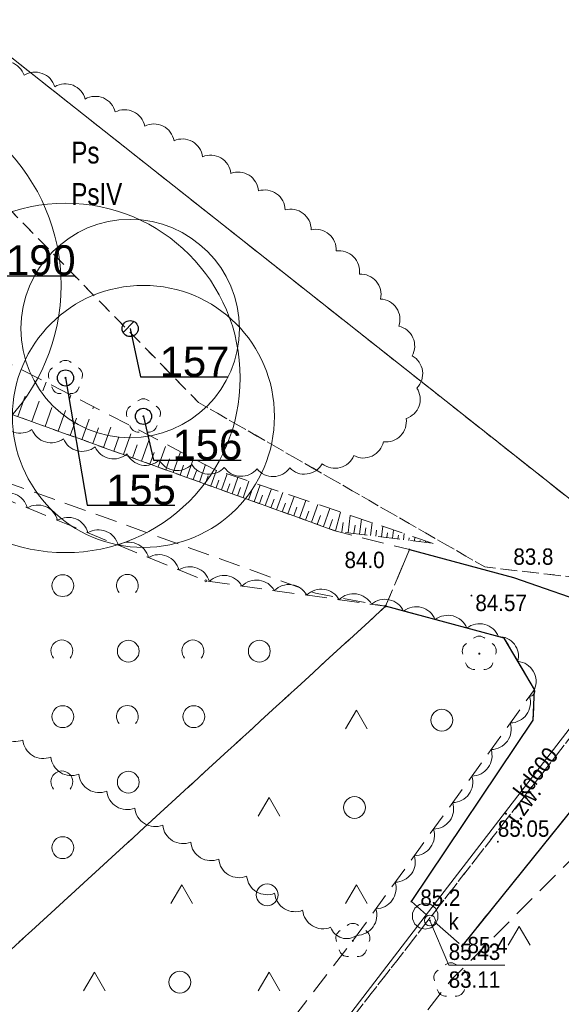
# Model space of a CAD drawing. Header units: metres. Extents: x 6540907 to 6541833, y 5893434 to 5894895.
# Tile 191 of 256: x 6541498 to 6541523, y 5894145 to 5894190. Entities that reach past the tile are written whole.
import ezdxf
from ezdxf import colors
from ezdxf.entities.mleader import LeaderData, LeaderLine
from ezdxf.enums import TextEntityAlignment as Align
from ezdxf.math import Vec2, Vec3

# ---------------------------------------------------------------- set-up
doc = ezdxf.new("R2010")
doc.units = ezdxf.units.M
doc.header["$MEASUREMENT"] = 0
for name, pattern in [('1.0_0.5', [1.5, 1, -0.5]), ('1.5_0.5', [2, 1.5, -0.5]), ('219-500', [0, 0]), ('egug-500', [1, 0.5, -0.5])]:
    doc.linetypes.add(name, pattern=pattern)
doc.layers.get('0').update_dxf_attribs({"color": 2, "linetype": 'CONTINUOUS', "lineweight": 5})
for name, color, linetype, lineweight in [('140-Punkty robocze', 251, 'CONTINUOUS', 9), ('209-oznaczenie konturu klasyfikacyjnego', 251, 'CONTINUOUS', 9), ('210-oznaczenie konturu użytku gruntowego', 251, 'CONTINUOUS', 9), ('218-kontur użytku gruntowego', 251, 'CONTINUOUS', 9), ('219-działka ewidencyjna', 152, 'CONTINUOUS', 18), ('chodnik', 251, 'CONTINUOUS', 9), ('drzewo liściaste', 251, 'CONTINUOUS', 9), ('jezdnia', 251, 'CONTINUOUS', 9), ('jezdnia-Atr17', 251, 'CONTINUOUS', 9), ('krawężnik', 251, 'CONTINUOUS', 9), ('pikieta naturalna', 251, 'CONTINUOUS', 9), ('pikieta naturalna-Atr2', 251, 'CONTINUOUS', 9), ('pikieta sztuczna', 251, 'CONTINUOUS', 9), ('pikieta sztuczna-Atr2', 251, 'CONTINUOUS', 9), ('przewód kanalizacyjny', 251, 'CONTINUOUS', 9), ('przewód kanalizacyjny-Atr1', 251, 'CONTINUOUS', 9), ('rzędna', 251, 'CONTINUOUS', 9), ('rzędna-Atr2', 251, 'CONTINUOUS', 9), ('rzędna-Atr3', 251, 'CONTINUOUS', 9), ('skarpa nieumocniona', 251, 'CONTINUOUS', 9), ('studnia kanalizacyjna', 251, 'CONTINUOUS', 9), ('studnia kanalizacyjna-Atr17', 251, 'CONTINUOUS', 9), ('teren zalesiony', 251, 'CONTINUOUS', 9), ('właz do komory lub kanału - okrągły', 251, 'CONTINUOUS', 9), ('właz do komory lub kanału - okrągły-Atr17', 251, 'CONTINUOUS', 9), ('z_i_drzewa_liściste_korony', 66, 'CONTINUOUS', 20), ('z_i_drzewa_opis', 7, 'CONTINUOUS', 25), ('zadrzewienie  zakrzewienie', 252, 'CONTINUOUS', 15)]:
    doc.layers.add(name, color=color, linetype=linetype, lineweight=lineweight)
doc.layers.add('z_i_masywy_grupy', color=7, linetype='CONTINUOUS', lineweight=13, true_color=0x7f926c)
doc.styles.add('Opisowy', font='arial.ttf')
doc.styles.get("Standard").update_dxf_attribs({"font": 'Arial', "width": 0.75})

# ---------------------------------------------------------------- blocks, each defined once
blk = doc.blocks.new('OTZK3')
at = {"color": 0, "linetype": 'Continuous'}
for p, q in [((-0.5, -0.289), (0, 0.5770000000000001)), ((0, 0.5770000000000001), (0.5, -0.289))]:
    blk.add_line(p, q, dxfattribs=at)
blk = doc.blocks.new('OTZK1')
at = {"color": 0, "linetype": 'Continuous'}
blk.add_circle((0, 0), 0.5, dxfattribs=at)
blk = doc.blocks.new('US22')
at = {"color": 0, "linetype": 'Continuous', "lineweight": 13}
blk.add_circle((0, 0), 0.25, dxfattribs=at)
blk = doc.blocks.new('PW01')
at = {"linetype": 'Continuous', "lineweight": 13}
h = blk.add_hatch(color=0, dxfattribs=at)
edge = h.paths.add_edge_path()
edge.add_arc((0, 0), 0.045, 0, 360)
blk = doc.blocks.new('OTZK2')
at = {"color": 0, "linetype": 'Continuous'}
blk.add_arc((0, 0), 0.5, 318.85, 221.162, dxfattribs=at)
blk = doc.blocks.new('OP021')
at = {"linetype": 'Continuous', "lineweight": 13}
h = blk.add_hatch(color=0, dxfattribs=at)
edge = h.paths.add_edge_path()
edge.add_arc((0, 0), 0.05, 0, 360)
at = {"color": 0, "linetype": 'Continuous', "lineweight": 13}
for centre, start, end in [((-0.38, 0.124), 121.308, 202.548), ((0, 0.4), 49.272, 130.728), ((0.38, 0.124), 337.452, 58.692), ((-0.235, -0.324), 193.221, 274.871), ((0.235, -0.324), 265.129, 346.7789999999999)]:
    blk.add_arc(centre, 0.4, start, end, dxfattribs=at)
blk = doc.blocks.new('PIKIETA')
at = {"color": 0}
blk.add_circle((0, 0), 0.045, dxfattribs=at)
blk = doc.blocks.new('_None')
blk = doc.blocks.new('punkt')
h = blk.add_hatch()
h.set_pattern_fill('ANSI32', color=256, scale=0.2)
h.set_pattern_definition([(45, (-4781848.87, -5644337.08), (-1.347038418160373, 1.347038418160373), []), (45, (-4781847.971974, -5644337.08), (-1.347038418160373, 1.347038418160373), [])])
edge = h.paths.add_edge_path()
edge.add_arc((0, 0), 0.2429884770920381, 0, 360)
blk.add_circle((0, 0), 0.2429884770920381)

msp = doc.modelspace()

# ---------------------------------------------------------------- linework, layer by layer
at = {"layer": '218-kontur użytku gruntowego', "linetype": 'egug-500', "lineweight": 18, "flags": 128}
for points in [[(6541528.91, 5894163.707532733), (6541474.93, 5894206.387532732)], [(6541474.93, 5894206.387532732), (6541528.91, 5894163.707532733)], [(6541506.64, 5894172.297532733), (6541485.44, 5894193.977532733)], [(6541485.44, 5894193.977532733), (6541506.64, 5894172.297532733)], [(6541519.75, 5894164.757532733), (6541506.64, 5894172.297532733)], [(6541506.64, 5894172.297532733), (6541519.75, 5894164.757532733)], [(6541528.91, 5894163.707532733), (6541519.75, 5894164.757532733)], [(6541519.75, 5894164.757532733), (6541528.91, 5894163.707532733)], [(6541506.27, 5894134.557532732), (6541528.91, 5894163.707532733)], [(6541528.91, 5894163.707532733), (6541506.27, 5894134.557532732)]]:
    msp.add_lwpolyline(points, dxfattribs=at)
at = {"layer": '219-działka ewidencyjna', "linetype": '219-500', "lineweight": 18, "flags": 128}
msp.add_lwpolyline([(6541528.91, 5894163.707532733), (6541415.18, 5894253.627532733)], dxfattribs=at)
at = {"layer": 'chodnik', "linetype": '1.0_0.5', "lineweight": 18, "flags": 128}
msp.add_lwpolyline([(6541148.09, 5894266.607532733), (6541121.4, 5894253.107532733), (6541122.75, 5894251.217532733), (6541149.27, 5894263.847532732), (6541185.84, 5894277.467532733), (6541214.53, 5894280.957532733), (6541220.14, 5894280.467532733), (6541232.78, 5894276.947532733), (6541273.74, 5894255.127532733), (6541292.32, 5894248.137532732), (6541299.58, 5894246.487532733), (6541311.46, 5894246.227532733), (6541320.71, 5894247.927532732), (6541358.75, 5894259.417532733), (6541381.84, 5894259.167532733), (6541383.11, 5894258.687532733), (6541394.29, 5894255.867532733), (6541417.15, 5894246.907532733), (6541419.74, 5894244.817532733), (6541430.87, 5894235.067532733), (6541433.75, 5894232.707532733), (6541442.13, 5894221.107532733), (6541450.88, 5894208.257532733), (6541461.26, 5894194.907532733), (6541472.88, 5894183.517532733), (6541484.16, 5894175.357532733), (6541492.85, 5894170.437532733), (6541512, 5894163.557532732), (6541515.21, 5894162.957532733), (6541516.3, 5894165.557532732), (6541512.94, 5894166.397532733), (6541494.11, 5894173.177532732), (6541485.78, 5894177.877532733), (6541474.82, 5894185.817532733), (6541463.5, 5894196.907532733), (6541453.3, 5894210.017532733), (6541444.59, 5894222.827532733), (6541435.95, 5894234.787532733), (6541432.81, 5894237.357532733), (6541421.67, 5894247.117532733), (6541418.67, 5894249.527532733), (6541395.21, 5894258.727532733), (6541384.01, 5894261.547532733), (6541382.4, 5894262.167532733), (6541358.33, 5894262.417532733), (6541320.17, 5894250.907532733), (6541310.58, 5894248.847532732), (6541305.73, 5894248.827532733), (6541301.24, 5894249.027532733), (6541301.24, 5894249.027532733), (6541293.42, 5894251.277532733), (6541277.75, 5894257.107532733), (6541274.98, 5894257.887532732), (6541233.63, 5894279.557532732), (6541220.53, 5894283.527532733), (6541214.73, 5894283.597532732), (6541185.16, 5894280.417532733)], close=True, dxfattribs=at)
at = {"layer": 'jezdnia', "linetype": '1.5_0.5', "lineweight": 18, "flags": 128}
msp.add_lwpolyline([(6541516.3, 5894165.557532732), (6541515.21, 5894162.957532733), (6541520.64, 5894161.497532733), (6541522.03, 5894159.147532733), (6541521.97, 5894157.747532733), (6541516.39, 5894149.437532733), (6541518.7, 5894147.397532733), (6541526.09, 5894156.567532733), (6541528.95, 5894156.647532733), (6541531.12, 5894155.937532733), (6541531.44, 5894159.047532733), (6541528.56, 5894160.847532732), (6541525.02, 5894162.897532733), (6541521.06, 5894164.277532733)], close=True, dxfattribs=at)
at = {"layer": 'krawężnik', "linetype": 'Continuous', "lineweight": 25, "flags": 128}
for points in [[(6541516.3, 5894165.557532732), (6541521.06, 5894164.277532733), (6541525.02, 5894162.897532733), (6541528.56, 5894160.847532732), (6541531.44, 5894159.047532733)], [(6541516.39, 5894149.437532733), (6541521.97, 5894157.747532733), (6541522.03, 5894159.147532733), (6541520.64, 5894161.497532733), (6541515.21, 5894162.957532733)], [(6541531.12, 5894155.937532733), (6541528.95, 5894156.647532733), (6541526.09, 5894156.567532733), (6541518.7, 5894147.397532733)]]:
    msp.add_lwpolyline(points, dxfattribs=at)
at = {"layer": 'przewód kanalizacyjny', "linetype": 'Continuous', "lineweight": 18, "flags": 128}
msp.add_lwpolyline([(6541393.113, 5893991.457532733), (6541401.95, 5894002.607532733), (6541402.1, 5894002.787532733), (6541408.76, 5894011.197532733), (6541408.94, 5894011.417532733), (6541414.81, 5894018.827532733), (6541445.64, 5894058.297532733), (6541463.35, 5894079.967532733), (6541463.06, 5894088.297532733), (6541473.29, 5894100.907532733), (6541476.21, 5894104.587532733), (6541479.08, 5894108.337532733), (6541481.79, 5894111.947532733), (6541490, 5894113.527532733), (6541517.02, 5894148.767532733), (6541528.47, 5894163.627532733)], dxfattribs=at)
at = {"layer": 'rzędna-Atr2', "flags": 128}
msp.add_lwpolyline([(6541517.24, 5894148.567532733), (6541518.1, 5894146.527532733), (6541520.672, 5894146.527532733)], dxfattribs=at)
at = {"layer": 'skarpa nieumocniona', "linetype": '1.0_0.5', "lineweight": 18, "flags": 128}
msp.add_lwpolyline([(6541517.39, 5894165.837532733), (6541507.44, 5894169.197532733), (6541491.19, 5894177.597532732), (6541469.93, 5894194.897532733), (6541452.4, 5894215.467532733), (6541450.94, 5894217.037532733), (6541445.06, 5894222.637532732), (6541453.3, 5894210.017532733), (6541463.5, 5894196.907532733), (6541485.78, 5894177.877532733), (6541494.11, 5894173.177532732), (6541512.94, 5894166.397532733)], close=True, dxfattribs=at)
for points in [[(6541499.01, 5894171.417532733), (6541499.66, 5894173.217532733)], [(6541498.37, 5894171.647532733), (6541498.71, 5894172.587532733)], [(6541500.21, 5894170.977532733), (6541500.8, 5894172.627532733)], [(6541499.62, 5894171.197532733), (6541499.93, 5894172.057532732)], [(6541501.3, 5894170.587532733), (6541501.84, 5894172.097532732)], [(6541500.76, 5894170.777532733), (6541501.05, 5894171.567532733)], [(6541502.29, 5894170.227532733), (6541502.79, 5894171.607532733)], [(6541501.81, 5894170.407532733), (6541502.07, 5894171.127532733)], [(6541503.2, 5894169.907532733), (6541503.65, 5894171.157532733)], [(6541502.76, 5894170.067532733), (6541502.99, 5894170.717532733)], [(6541504.03, 5894169.607532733), (6541504.44, 5894170.747532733)], [(6541503.62, 5894169.747532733), (6541503.84, 5894170.347532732)], [(6541504.79, 5894169.337532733), (6541505.16, 5894170.377532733)], [(6541504.42, 5894169.467532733), (6541504.61, 5894170.007532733)], [(6541505.48, 5894169.087532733), (6541505.82, 5894170.037532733)], [(6541505.14, 5894169.207532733), (6541505.32, 5894169.707532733)], [(6541505.8, 5894168.967532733), (6541505.96, 5894169.427532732)], [(6541506.11, 5894168.857532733), (6541506.42, 5894169.727532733)], [(6541506.68, 5894168.647532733), (6541506.96, 5894169.447532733)], [(6541506.4, 5894168.757532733), (6541506.55, 5894169.167532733)], [(6541506.95, 5894168.557532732), (6541507.08, 5894168.937532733)], [(6541507.2, 5894168.467532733), (6541507.47, 5894169.187532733)], [(6541507.69, 5894168.287532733), (6541507.96, 5894169.017532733)], [(6541508.18, 5894168.107532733), (6541508.45, 5894168.857532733)], [(6541507.45, 5894168.377532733), (6541507.58, 5894168.737532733)], [(6541507.94, 5894168.197532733), (6541508.07, 5894168.567532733)], [(6541508.43, 5894168.017532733), (6541508.57, 5894168.397532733)], [(6541508.68, 5894167.927532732), (6541508.95, 5894168.687532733)], [(6541509.19, 5894167.747532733), (6541509.46, 5894168.517532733)], [(6541508.93, 5894167.837532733), (6541509.07, 5894168.217532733)], [(6541509.44, 5894167.657532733), (6541509.58, 5894168.047532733)], [(6541509.7, 5894167.567532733), (6541509.98, 5894168.337532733)], [(6541510.22, 5894167.377532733), (6541510.5, 5894168.167532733)], [(6541510.74, 5894167.187532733), (6541511.03, 5894167.987532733)], [(6541509.96, 5894167.467532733), (6541510.1, 5894167.857532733)], [(6541510.48, 5894167.287532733), (6541510.62, 5894167.677532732)], [(6541511.01, 5894167.097532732), (6541511.15, 5894167.497532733)], [(6541511.27, 5894166.997532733), (6541511.56, 5894167.807532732)], [(6541511.81, 5894166.807532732), (6541512.11, 5894167.617532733)], [(6541511.54, 5894166.897532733), (6541511.69, 5894167.307532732)], [(6541512.08, 5894166.707532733), (6541512.23, 5894167.117532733)], [(6541512.36, 5894166.607532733), (6541512.66, 5894167.437532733)], [(6541512.91, 5894166.407532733), (6541513.15, 5894167.267532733)], [(6541513.49, 5894166.327532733), (6541513.59, 5894167.117532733)], [(6541512.63, 5894166.507532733), (6541512.78, 5894166.927532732)], [(6541513.2, 5894166.367532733), (6541513.26, 5894166.787532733)], [(6541513.76, 5894166.297532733), (6541513.81, 5894166.667532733)], [(6541514.01, 5894166.267532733), (6541514.1, 5894166.947532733)], [(6541514.52, 5894166.197532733), (6541514.59, 5894166.787532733)], [(6541515.02, 5894166.137532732), (6541515.08, 5894166.617532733)], [(6541514.26, 5894166.227532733), (6541514.3, 5894166.547532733)], [(6541514.77, 5894166.167532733), (6541514.8, 5894166.437532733)], [(6541515.27, 5894166.107532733), (6541515.3, 5894166.317532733)], [(6541515.52, 5894166.077532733), (6541515.57, 5894166.447532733)], [(6541515.77, 5894166.037532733), (6541515.8, 5894166.207532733)], [(6541516.03, 5894166.007532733), (6541516.06, 5894166.287532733)], [(6541516.28, 5894165.977532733), (6541516.29, 5894166.087532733)], [(6541516.53, 5894165.947532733), (6541516.55, 5894166.117532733)], [(6541516.78, 5894165.917532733), (6541516.79, 5894165.977532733)], [(6541517.03, 5894165.877532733), (6541517.04, 5894165.957532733)], [(6541517.29, 5894165.847532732), (6541517.29, 5894165.857532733)]]:
    msp.add_lwpolyline(points, dxfattribs=at)
at = {"layer": 'studnia kanalizacyjna', "linetype": 'Continuous', "lineweight": 18, "flags": 128}
msp.add_lwpolyline([(6541517.02, 5894149.367532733), (6541517.28, 5894149.307532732), (6541517.49, 5894149.137532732), (6541517.6, 5894148.897532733), (6541517.6, 5894148.637532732), (6541517.49, 5894148.397532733), (6541517.28, 5894148.227532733), (6541517.02, 5894148.167532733), (6541516.76, 5894148.227532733), (6541516.55, 5894148.397532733), (6541516.44, 5894148.637532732), (6541516.44, 5894148.897532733), (6541516.55, 5894149.137532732), (6541516.76, 5894149.307532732)], close=True, dxfattribs=at)
at = {"layer": 'teren zalesiony', "linetype": '1.0_0.5', "lineweight": 18, "flags": 128}
for points in [[(6541474.7, 5894125.827532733), (6541485.25, 5894118.657532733), (6541489.4, 5894120.287532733), (6541498.73, 5894132.087532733), (6541504.9, 5894137.287532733), (6541508.53, 5894140.917532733), (6541513.71, 5894147.637532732), (6541522.03, 5894159.147532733), (6541520.64, 5894161.497532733), (6541515.21, 5894162.957532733)], [(6541506.62, 5894104.747532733), (6541531.12, 5894155.937532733), (6541528.95, 5894156.647532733), (6541518.2, 5894145.827532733), (6541513.66, 5894140.077532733), (6541509.92, 5894134.807532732), (6541502.23, 5894124.647532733), (6541494.15, 5894113.547532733)]]:
    msp.add_lwpolyline(points, close=True, dxfattribs=at)
at = {"layer": 'z_i_drzewa_liściste_korony', "linetype": 'Continuous'}
for centre, radius in [((6541491.349136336, 5894177.659799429), 9), ((6541500.55089545, 5894173.415123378), 8), ((6541503.512341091, 5894175.674738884), 5), ((6541504.12089545, 5894171.655123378), 6)]:
    msp.add_circle(centre, radius, dxfattribs=at)
at = {"layer": 'z_i_masywy_grupy', "linetype": 'Continuous'}
for points in [[(6541497.585995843, 5894171.509955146, 0.4999999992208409), (6541499.016224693, 5894171.057798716, 0.5000000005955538), (6541500.454126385, 5894170.632336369, 0.5000000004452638), (6541501.906156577, 5894170.256027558, 0.5000000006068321), (6541503.371195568, 5894169.936500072, 0.5000000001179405), (6541504.843649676, 5894169.651659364, 0.5000000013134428), (6541506.330264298, 5894169.451716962, 0.4999999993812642), (6541507.823171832, 5894169.316236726, 0.5000000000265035), (6541509.320866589, 5894169.252286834, 0.500000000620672), (6541510.820359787, 5894169.291275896, 0.5000000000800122), (6541512.307495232, 5894169.484484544, 0.5000000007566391), (6541513.758592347, 5894169.856640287, 0.5000000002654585), (6541515.111497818, 5894170.494222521, 0.4999999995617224), (6541516.149022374, 5894171.556409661, 0.4999999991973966), (6541516.639357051, 5894172.952173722, 0.5000000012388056), (6541516.425078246, 5894174.42457108, 0.4999999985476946), (6541515.8147185, 5894175.788126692, 0.5), (6541514.979534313, 5894177.029874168, 0.5000000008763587), (6541514.00745097, 5894178.169877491, 0.4999999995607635), (6541512.94660601, 5894179.23003777, 0.5), (6541511.800993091, 5894180.198320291, 0.4999999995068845), (6541510.611085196, 5894181.110152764, 0.4999999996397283), (6541509.389597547, 5894181.980073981, 0.4999999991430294), (6541508.123348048, 5894182.78419599, 0.4999999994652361), (6541506.832422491, 5894183.546910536, 0.5000000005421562), (6541505.522616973, 5894184.277943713, 0.5000000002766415), (6541504.179867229, 5894184.946119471, 0.5), (6541502.827697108, 5894185.594802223, 0.5000000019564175), (6541501.449703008, 5894186.187366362, 0.4999999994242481), (6541500.059574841, 5894186.749666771, 0.5000000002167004), (6541498.653902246, 5894187.273197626, 0.5000000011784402), (6541497.231157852, 5894187.747108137, 0.5000000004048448)], [(6541497.313390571, 5894157.610483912, 0.5000000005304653), (6541498.594951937, 5894156.830996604, 0.5), (6541499.876513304, 5894156.051509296, 0.5), (6541501.158074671, 5894155.272021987, 0.5), (6541502.439636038, 5894154.492534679, 0.5), (6541503.721197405, 5894153.713047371, 0.5), (6541505.002758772, 5894152.933560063, 0.5), (6541506.284320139, 5894152.154072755, 0.5000000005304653), (6541507.565881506, 5894151.374585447, 0.5), (6541508.847442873, 5894150.595098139, 0.5), (6541510.12900424, 5894149.815610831, 0.5), (6541511.410565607, 5894149.036123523, 0.5), (6541512.692126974, 5894148.256636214, 0.5000000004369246), (6541513.890805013, 5894147.887660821, 0.4999999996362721), (6541514.769542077, 5894149.103317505, 0.4999999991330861), (6541515.648279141, 5894150.318974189, 0.4999999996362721), (6541516.527016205, 5894151.534630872, 0.4999999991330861), (6541517.405753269, 5894152.750287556, 0.4999999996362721), (6541518.284490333, 5894153.96594424, 0.4999999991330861), (6541519.163227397, 5894155.181600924, 0.4999999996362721), (6541520.041964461, 5894156.397257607, 0.4999999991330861), (6541520.920701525, 5894157.612914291, 0.5000000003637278), (6541521.79943859, 5894158.828570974, 0.5), (6541522.03, 5894159.147532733, 0.4999999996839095), (6541521.266350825, 5894160.438594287, 0.5000000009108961), (6541520.379561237, 5894161.567558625, 0.5), (6541518.931008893, 5894161.95704047, 0.5000000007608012), (6541517.48245655, 5894162.346522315, 0.5), (6541516.033904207, 5894162.736004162, 0.4999999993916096), (6541514.569497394, 5894163.047810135, 0.4999999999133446), (6541513.084178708, 5894163.257162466, 0.5000000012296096), (6541511.598860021, 5894163.466514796, 0.4999999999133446), (6541510.113541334, 5894163.675867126, 0.5000000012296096), (6541508.628222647, 5894163.885219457, 0.5), (6541507.14290396, 5894164.094571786, 0.5), (6541505.743887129, 5894164.623049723, 0.4999999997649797), (6541504.355501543, 5894165.190839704, 0.4999999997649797), (6541502.967115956, 5894165.758629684, 0.5), (6541501.57873037, 5894166.326419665, 0.4999999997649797), (6541500.190344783, 5894166.894209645, 0.4999999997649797), (6541498.801959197, 5894167.461999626, 0.5), (6541497.413573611, 5894168.029789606, 0.4999999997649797)]]:
    msp.add_lwpolyline(points, format="xyb", dxfattribs=at)
at = {"layer": 'zadrzewienie  zakrzewienie', "linetype": '1.0_0.5', "lineweight": 18, "flags": 128}
msp.add_lwpolyline([(6541318.34, 5894220.137532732), (6541365.21, 5894218.337532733), (6541400.25, 5894206.117532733), (6541416.54, 5894198.837532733), (6541431.06, 5894175.017532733), (6541451.77, 5894156.317532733), (6541474.69, 5894125.817532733), (6541515.21, 5894162.957532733), (6541506.98, 5894164.117532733), (6541490.01, 5894171.057532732), (6541473.59, 5894181.617532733), (6541460.36, 5894193.947532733), (6541433.18, 5894231.657532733), (6541416.44, 5894245.337532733), (6541382.33, 5894257.937532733), (6541358.84, 5894258.027532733), (6541325.63, 5894248.127532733), (6541325.63, 5894248.127532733)], close=True, dxfattribs=at)

# ---------------------------------------------------------------- block references
at = {"layer": '140-Punkty robocze', "linetype": 'Continuous', "lineweight": 13}
for p in [(6541506.98, 5894164.117532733), (6541515.21, 5894162.957532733)]:
    msp.add_blockref('PIKIETA', p, dxfattribs=at)
at = {"layer": 'drzewo liściaste', "linetype": 'Continuous', "lineweight": 18}
for p in [(6541500.55, 5894173.417532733), (6541500.55, 5894173.417532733), (6541500.55, 5894173.417532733), (6541504.12, 5894171.657532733), (6541504.12, 5894171.657532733), (6541504.12, 5894171.657532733), (6541519.5, 5894160.787532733), (6541519.5, 5894160.787532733), (6541519.5, 5894160.787532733), (6541513.71, 5894147.637532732), (6541518.2, 5894145.827532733)]:
    msp.add_blockref('OP021', p, dxfattribs=at)
at = {"layer": 'pikieta naturalna', "linetype": 'Continuous', "lineweight": 13}
for p in [(6541516.3, 5894165.557532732), (6541516.39, 5894149.437532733), (6541518.7, 5894147.397532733)]:
    msp.add_blockref('PW01', p, dxfattribs=at)
at = {"layer": 'pikieta sztuczna', "linetype": 'Continuous', "lineweight": 13}
for p in [(6541519.14, 5894163.447532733), (6541520.35, 5894152.177532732)]:
    msp.add_blockref('PW01', p, dxfattribs=at)
at = {"layer": 'rzędna', "linetype": 'Continuous', "lineweight": 18}
msp.add_blockref('PW01', (6541517.24, 5894148.567532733), dxfattribs=at)
at = {"layer": 'teren zalesiony', "linetype": 'Continuous', "lineweight": 18}
for name, p in [('OTZK3', (6541513.873, 5894157.629532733)), ('OTZK1', (6541517.786, 5894157.743532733)), ('OTZK3', (6541509.873, 5894153.629532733)), ('OTZK1', (6541513.786, 5894153.743532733)), ('OTZK3', (6541505.873, 5894149.629532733)), ('OTZK1', (6541509.786, 5894149.743532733)), ('OTZK3', (6541513.873, 5894149.629532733)), ('OTZK3', (6541521.323, 5894147.719532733)), ('OTZK3', (6541501.873, 5894145.629532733)), ('OTZK1', (6541505.786, 5894145.743532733)), ('OTZK3', (6541509.873, 5894145.629532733))]:
    msp.add_blockref(name, p, dxfattribs=at)
at = {"layer": 'właz do komory lub kanału - okrągły', "linetype": 'Continuous', "lineweight": 18}
msp.add_blockref('US22', (6541517.24, 5894148.567532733), dxfattribs=at)
at = {"layer": 'z_i_drzewa_opis', "ltscale": 0.01, "xscale": 1.520278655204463, "yscale": 1.520278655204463, "zscale": 1.520278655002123}
for p in [(6541503.512341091, 5894175.674738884), (6541500.55089545, 5894173.415123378), (6541504.12089545, 5894171.655123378)]:
    msp.add_blockref('punkt', p, dxfattribs=at)
at = {"layer": 'zadrzewienie  zakrzewienie', "linetype": 'Continuous', "lineweight": 18}
for name, p in [('OTZK1', (6541500.426, 5894163.903532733)), ('OTZK2', (6541503.384, 5894163.914532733)), ('OTZK2', (6541500.384, 5894160.914532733)), ('OTZK1', (6541503.426, 5894160.903532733)), ('OTZK2', (6541506.384, 5894160.914532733)), ('OTZK1', (6541509.426, 5894160.903532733)), ('OTZK1', (6541500.426, 5894157.903532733)), ('OTZK2', (6541503.384, 5894157.914532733)), ('OTZK1', (6541506.426, 5894157.903532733)), ('OTZK2', (6541500.384, 5894154.914532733)), ('OTZK1', (6541503.426, 5894154.903532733)), ('OTZK1', (6541500.426, 5894151.903532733))]:
    msp.add_blockref(name, p, dxfattribs=at)

# ---------------------------------------------------------------- texts
at = {"layer": '209-oznaczenie konturu klasyfikacyjnego', "linetype": 'Continuous', "lineweight": 18, "width": 0.79}
msp.add_text('PsIV', height=1, dxfattribs=at).set_placement((6541500.82, 5894182.337532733), align=Align.TOP_LEFT)
at = {"layer": '210-oznaczenie konturu użytku gruntowego', "linetype": 'Continuous', "lineweight": 18, "width": 0.79}
msp.add_text('Ps', height=1, dxfattribs=at).set_placement((6541500.82, 5894183.237532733))
at = {"layer": 'jezdnia-Atr17', "width": 0.9}
msp.add_text('j.zw.', height=0.75, rotation=53.055, dxfattribs=at).set_placement((6541521.25, 5894152.927532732))
at = {"layer": 'pikieta naturalna-Atr2', "width": 0.9}
for s, p in [('84.0', (6541513.33, 5894164.707532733)), ('83.8', (6541521.06, 5894164.857532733)), ('85.2', (6541516.8, 5894149.237532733)), ('85.4', (6541518.96, 5894147.067532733))]:
    msp.add_text(s, height=0.75, dxfattribs=at).set_placement(p)
at = {"layer": 'pikieta sztuczna-Atr2', "width": 0.9}
msp.add_text('84.57', height=0.75, dxfattribs=at).set_placement((6541519.32, 5894162.737532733))
msp.add_text('85.05', height=0.75, dxfattribs=at).set_placement((6541520.35, 5894152.177532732), align=Align.BOTTOM_LEFT)
at = {"layer": 'przewód kanalizacyjny-Atr1', "width": 0.9}
msp.add_text('kd600', height=0.75, rotation=52.385, dxfattribs=at).set_placement((6541521.3, 5894154.317532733), align=Align.MIDDLE_LEFT)
at = {"layer": 'rzędna-Atr2', "width": 0.9}
msp.add_text('85.43', height=0.75, dxfattribs=at).set_placement((6541518.1, 5894146.535532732), align=Align.BOTTOM_LEFT)
at = {"layer": 'rzędna-Atr3', "width": 0.9}
msp.add_text('83.11', height=0.75, dxfattribs=at).set_placement((6541518.1, 5894145.260532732), align=Align.BOTTOM_LEFT)
at = {"layer": 'studnia kanalizacyjna-Atr17', "width": 0.9}
msp.add_text('k', height=0.75, dxfattribs=at).set_placement((6541518.09, 5894148.147532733))
at = {"layer": 'właz do komory lub kanału - okrągły-Atr17', "width": 0.9}
msp.add_text('k', height=0.75, dxfattribs=at).set_placement((6541518.09, 5894148.147532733))

# ---------------------------------------------------------------- leaders
at = {"layer": 'z_i_drzewa_opis'}
ml = msp.add_multileader_mtext('Standard', dxfattribs=at)
ml.set_content('190', color=256, style='Opisowy')
ml.set_leader_properties()
ml.set_arrow_properties(name='NONE')
ml.build(insert=Vec2(0, 0))
ml.multileader.update_dxf_attribs({"has_dogleg": 0, "text_left_attachment_type": 6, "text_right_attachment_type": 5, "text_top_attachment_type": 0, "text_bottom_attachment_type": 0, "dogleg_length": 1.91433062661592, "arrow_head_size": 7.005444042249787})
ctx = ml.context
ctx.base_point, ctx.char_height, ctx.arrow_head_size, ctx.landing_gap_size, ctx.plane_origin, ctx.plane_x_axis, ctx.plane_y_axis = Vec3(6541496.951232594, 5894178.098428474), 1.368250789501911, 7.005444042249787, 0.8756805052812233, Vec3(6541489.58011372, 5894173.714364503), Vec3(1, -1.49998432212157e-15), Vec3(1.49998432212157e-15, 1)
ctx.left_attachment, ctx.right_attachment, ctx.attachment_type = 6, 5, 2
notes = []
notes.append((ctx, [(1, (1, 1, 0), (6541493.910675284, 5894178.098428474), (1, -1.49998432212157e-15), 3.040557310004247, [(0, [(6541496.162574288, 5894181.690830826), (6541496.951232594, 5894178.098428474), (6541496.951232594, 5894178.098428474), (6541496.951232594, 5894178.098428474), (6541496.951232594, 5894178.098428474), (6541496.951232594, 5894178.098428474), (6541496.951232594, 5894178.098428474), (6541496.951232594, 5894178.098428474), (6541496.951232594, 5894178.098428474), (6541496.951232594, 5894178.098428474), (6541496.951232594, 5894178.098428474), (6541496.951232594, 5894178.098428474), (6541496.951232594, 5894178.098428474), (6541496.951232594, 5894178.098428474), (6541496.951232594, 5894178.098428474), (6541496.951232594, 5894178.098428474), (6541496.951232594, 5894178.098428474), (6541496.951232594, 5894178.098428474), (6541496.951232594, 5894178.098428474), (6541496.951232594, 5894178.098428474), (6541496.951232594, 5894178.098428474), (6541496.951232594, 5894178.098428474), (6541496.951232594, 5894178.098428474), (6541496.951232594, 5894178.098428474), (6541496.951232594, 5894178.098428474), (6541496.951232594, 5894178.098428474), (6541496.951232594, 5894178.098428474), (6541496.951232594, 5894178.098428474), (6541496.951232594, 5894178.098428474), (6541496.951232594, 5894178.098428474), (6541496.951232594, 5894178.098428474), (6541496.951232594, 5894178.098428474), (6541496.951232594, 5894178.098428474), (6541496.951232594, 5894178.098428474), (6541496.951232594, 5894178.098428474), (6541496.951232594, 5894178.098428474), (6541496.951232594, 5894178.098428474), (6541496.951232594, 5894178.098428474), (6541496.951232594, 5894178.098428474), (6541496.951232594, 5894178.098428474), (6541496.951232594, 5894178.098428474), (6541496.951232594, 5894178.098428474), (6541496.951232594, 5894178.098428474), (6541496.951232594, 5894178.098428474), (6541496.951232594, 5894178.098428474), (6541496.951232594, 5894178.098428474), (6541496.951232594, 5894178.098428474), (6541496.951232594, 5894178.098428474), (6541496.951232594, 5894178.098428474), (6541496.951232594, 5894178.098428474), (6541496.951232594, 5894178.098428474), (6541496.951232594, 5894178.098428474), (6541496.951232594, 5894178.098428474), (6541496.951232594, 5894178.098428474), (6541496.951232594, 5894178.098428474), (6541496.951232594, 5894178.098428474), (6541496.951232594, 5894178.098428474), (6541496.951232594, 5894178.098428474), (6541496.951232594, 5894178.098428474), (6541496.951232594, 5894178.098428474), (6541496.951232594, 5894178.098428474), (6541496.951232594, 5894178.098428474), (6541496.951232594, 5894178.098428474), (6541496.951232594, 5894178.098428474), (6541496.951232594, 5894178.098428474), (6541496.951232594, 5894178.098428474), (6541496.951232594, 5894178.098428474), (6541496.951232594, 5894178.098428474), (6541496.951232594, 5894178.098428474), (6541496.951232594, 5894178.098428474), (6541496.951232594, 5894178.098428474), (6541496.951232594, 5894178.098428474), (6541496.951232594, 5894178.098428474), (6541496.951232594, 5894178.098428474), (6541496.951232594, 5894178.098428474), (6541496.951232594, 5894178.098428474), (6541496.951232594, 5894178.098428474), (6541496.951232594, 5894178.098428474), (6541496.951232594, 5894178.098428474), (6541496.951232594, 5894178.098428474), (6541496.951232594, 5894178.098428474), (6541496.951232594, 5894178.098428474), (6541496.951232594, 5894178.098428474), (6541496.951232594, 5894178.098428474), (6541496.951232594, 5894178.098428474), (6541496.951232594, 5894178.098428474), (6541496.951232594, 5894178.098428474), (6541496.951232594, 5894178.098428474), (6541496.951232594, 5894178.098428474), (6541496.951232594, 5894178.098428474), (6541496.951232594, 5894178.098428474), (6541496.951232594, 5894178.098428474), (6541496.951232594, 5894178.098428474), (6541496.951232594, 5894178.098428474), (6541496.951232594, 5894178.098428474), (6541496.951232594, 5894178.098428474), (6541496.951232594, 5894178.098428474), (6541496.951232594, 5894178.098428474), (6541496.951232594, 5894178.098428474), (6541496.951232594, 5894178.098428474), (6541496.951232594, 5894178.098428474), (6541496.951232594, 5894178.098428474), (6541496.951232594, 5894178.098428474), (6541496.951232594, 5894178.098428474), (6541496.951232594, 5894178.098428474), (6541496.951232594, 5894178.098428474), (6541496.951232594, 5894178.098428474), (6541496.951232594, 5894178.098428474), (6541496.951232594, 5894178.098428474), (6541496.951232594, 5894178.098428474), (6541496.951232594, 5894178.098428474), (6541496.951232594, 5894178.098428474), (6541496.951232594, 5894178.098428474), (6541496.951232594, 5894178.098428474), (6541496.951232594, 5894178.098428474), (6541496.951232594, 5894178.098428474), (6541496.951232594, 5894178.098428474), (6541496.951232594, 5894178.098428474), (6541496.951232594, 5894178.098428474), (6541496.951232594, 5894178.098428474), (6541496.951232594, 5894178.098428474), (6541496.951232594, 5894178.098428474), (6541496.951232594, 5894178.098428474), (6541496.951232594, 5894178.098428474), (6541496.951232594, 5894178.098428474), (6541496.951232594, 5894178.098428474), (6541496.951232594, 5894178.098428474), (6541496.951232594, 5894178.098428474), (6541496.951232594, 5894178.098428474), (6541496.951232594, 5894178.098428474), (6541496.951232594, 5894178.098428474), (6541496.951232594, 5894178.098428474)], 256, [])])]))
ctx.mtext.insert, ctx.mtext.text_direction, ctx.mtext.rotation, ctx.mtext.flow_direction = Vec3(6541497.826913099, 5894179.490012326), Vec3(1, -1.49998432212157e-15), -1.49998432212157e-15, 5
at = {"layer": 'z_i_drzewa_opis', "ltscale": 0.01}
ml = msp.add_multileader_mtext('Standard', dxfattribs=at)
ml.set_content('157', color=256, style='Opisowy')
ml.set_leader_properties()
ml.set_arrow_properties(name='NONE')
ml.build(insert=Vec2(0, 0))
ml.multileader.update_dxf_attribs({"has_dogleg": 0, "text_left_attachment_type": 6, "text_right_attachment_type": 5, "text_top_attachment_type": 0, "text_bottom_attachment_type": 0, "dogleg_length": 1.91433062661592, "arrow_head_size": 7.005444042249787})
ctx = ml.context
ctx.base_point, ctx.char_height, ctx.arrow_head_size, ctx.landing_gap_size, ctx.plane_origin, ctx.plane_x_axis, ctx.plane_y_axis = Vec3(6541503.990257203, 5894173.459488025), 1.368250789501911, 7.005444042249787, 0.8756805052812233, Vec3(6541496.929880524, 5894167.698272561), Vec3(1, -1.49998432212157e-15), Vec3(1.49998432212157e-15, 1)
ctx.left_attachment, ctx.right_attachment, ctx.attachment_type = 6, 5, 2
notes.append((ctx, [(1, (1, 1, 0), (6541500.949699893, 5894173.459488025), (1, -1.49998432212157e-15), 3.040557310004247, [(0, [(6541503.512341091, 5894175.674738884), (6541503.990257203, 5894173.459488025), (6541503.990257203, 5894173.459488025), (6541503.990257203, 5894173.459488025), (6541503.990257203, 5894173.459488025), (6541503.990257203, 5894173.459488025), (6541503.990257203, 5894173.459488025), (6541503.990257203, 5894173.459488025), (6541503.990257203, 5894173.459488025), (6541503.990257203, 5894173.459488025), (6541503.990257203, 5894173.459488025), (6541503.990257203, 5894173.459488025), (6541503.990257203, 5894173.459488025), (6541503.990257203, 5894173.459488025), (6541503.990257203, 5894173.459488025), (6541503.990257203, 5894173.459488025), (6541503.990257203, 5894173.459488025), (6541503.990257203, 5894173.459488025), (6541503.990257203, 5894173.459488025), (6541503.990257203, 5894173.459488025), (6541503.990257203, 5894173.459488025), (6541503.990257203, 5894173.459488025), (6541503.990257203, 5894173.459488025), (6541503.990257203, 5894173.459488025), (6541503.990257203, 5894173.459488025), (6541503.990257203, 5894173.459488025), (6541503.990257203, 5894173.459488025), (6541503.990257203, 5894173.459488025), (6541503.990257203, 5894173.459488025), (6541503.990257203, 5894173.459488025), (6541503.990257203, 5894173.459488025), (6541503.990257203, 5894173.459488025), (6541503.990257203, 5894173.459488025), (6541503.990257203, 5894173.459488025), (6541503.990257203, 5894173.459488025), (6541503.990257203, 5894173.459488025), (6541503.990257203, 5894173.459488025), (6541503.990257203, 5894173.459488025), (6541503.990257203, 5894173.459488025), (6541503.990257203, 5894173.459488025), (6541503.990257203, 5894173.459488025), (6541503.990257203, 5894173.459488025), (6541503.990257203, 5894173.459488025), (6541503.990257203, 5894173.459488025), (6541503.990257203, 5894173.459488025), (6541503.990257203, 5894173.459488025), (6541503.990257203, 5894173.459488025), (6541503.990257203, 5894173.459488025), (6541503.990257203, 5894173.459488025), (6541503.990257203, 5894173.459488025), (6541503.990257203, 5894173.459488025), (6541503.990257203, 5894173.459488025), (6541503.990257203, 5894173.459488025), (6541503.990257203, 5894173.459488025), (6541503.990257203, 5894173.459488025), (6541503.990257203, 5894173.459488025), (6541503.990257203, 5894173.459488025), (6541503.990257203, 5894173.459488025), (6541503.990257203, 5894173.459488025), (6541503.990257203, 5894173.459488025), (6541503.990257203, 5894173.459488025), (6541503.990257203, 5894173.459488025), (6541503.990257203, 5894173.459488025), (6541503.990257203, 5894173.459488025), (6541503.990257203, 5894173.459488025), (6541503.990257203, 5894173.459488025), (6541503.990257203, 5894173.459488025), (6541503.990257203, 5894173.459488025), (6541503.990257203, 5894173.459488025), (6541503.990257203, 5894173.459488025), (6541503.990257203, 5894173.459488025), (6541503.990257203, 5894173.459488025), (6541503.990257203, 5894173.459488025), (6541503.990257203, 5894173.459488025), (6541503.990257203, 5894173.459488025), (6541503.990257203, 5894173.459488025), (6541503.990257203, 5894173.459488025), (6541503.990257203, 5894173.459488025), (6541503.990257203, 5894173.459488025), (6541503.990257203, 5894173.459488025), (6541503.990257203, 5894173.459488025), (6541503.990257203, 5894173.459488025), (6541503.990257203, 5894173.459488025), (6541503.990257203, 5894173.459488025), (6541503.990257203, 5894173.459488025), (6541503.990257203, 5894173.459488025), (6541503.990257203, 5894173.459488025), (6541503.990257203, 5894173.459488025), (6541503.990257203, 5894173.459488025), (6541503.990257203, 5894173.459488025), (6541503.990257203, 5894173.459488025), (6541503.990257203, 5894173.459488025), (6541503.990257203, 5894173.459488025), (6541503.990257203, 5894173.459488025), (6541503.990257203, 5894173.459488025), (6541503.990257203, 5894173.459488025), (6541503.990257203, 5894173.459488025), (6541503.990257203, 5894173.459488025), (6541503.990257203, 5894173.459488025), (6541503.990257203, 5894173.459488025), (6541503.990257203, 5894173.459488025), (6541503.990257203, 5894173.459488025), (6541503.990257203, 5894173.459488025), (6541503.990257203, 5894173.459488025), (6541503.990257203, 5894173.459488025), (6541503.990257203, 5894173.459488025), (6541503.990257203, 5894173.459488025), (6541503.990257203, 5894173.459488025), (6541503.990257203, 5894173.459488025), (6541503.990257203, 5894173.459488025), (6541503.990257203, 5894173.459488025), (6541503.990257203, 5894173.459488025), (6541503.990257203, 5894173.459488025), (6541503.990257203, 5894173.459488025), (6541503.990257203, 5894173.459488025), (6541503.990257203, 5894173.459488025), (6541503.990257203, 5894173.459488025), (6541503.990257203, 5894173.459488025), (6541503.990257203, 5894173.459488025), (6541503.990257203, 5894173.459488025), (6541503.990257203, 5894173.459488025), (6541503.990257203, 5894173.459488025), (6541503.990257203, 5894173.459488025), (6541503.990257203, 5894173.459488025), (6541503.990257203, 5894173.459488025), (6541503.990257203, 5894173.459488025), (6541503.990257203, 5894173.459488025), (6541503.990257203, 5894173.459488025)], 256, [])])]))
ctx.mtext.insert, ctx.mtext.text_direction, ctx.mtext.rotation, ctx.mtext.flow_direction = Vec3(6541504.865937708, 5894174.851071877), Vec3(1, -1.49998432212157e-15), -1.49998432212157e-15, 5
ml = msp.add_multileader_mtext('Standard', dxfattribs=at)
ml.set_content('155', color=256, style='Opisowy')
ml.set_leader_properties()
ml.set_arrow_properties(name='NONE')
ml.build(insert=Vec2(0, 0))
ml.multileader.update_dxf_attribs({"has_dogleg": 0, "text_left_attachment_type": 6, "text_right_attachment_type": 5, "text_top_attachment_type": 0, "text_bottom_attachment_type": 0, "dogleg_length": 1.91433062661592, "arrow_head_size": 7.005444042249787})
ctx = ml.context
ctx.base_point, ctx.char_height, ctx.arrow_head_size, ctx.landing_gap_size, ctx.plane_origin, ctx.plane_x_axis, ctx.plane_y_axis = Vec3(6541501.537816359, 5894167.594955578), 1.368250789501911, 7.005444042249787, 0.8756805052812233, Vec3(6541493.968434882, 5894165.438657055), Vec3(1, -1.49998432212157e-15), Vec3(1.49998432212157e-15, 1)
ctx.left_attachment, ctx.right_attachment, ctx.attachment_type = 6, 5, 2
notes.append((ctx, [(1, (1, 1, 0), (6541498.497259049, 5894167.594955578), (1, -1.49998432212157e-15), 3.040557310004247, [(0, [(6541500.55089545, 5894173.415123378), (6541501.537816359, 5894167.594955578), (6541501.537816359, 5894167.594955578), (6541501.537816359, 5894167.594955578), (6541501.537816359, 5894167.594955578), (6541501.537816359, 5894167.594955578), (6541501.537816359, 5894167.594955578), (6541501.537816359, 5894167.594955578), (6541501.537816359, 5894167.594955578), (6541501.537816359, 5894167.594955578), (6541501.537816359, 5894167.594955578), (6541501.537816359, 5894167.594955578), (6541501.537816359, 5894167.594955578), (6541501.537816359, 5894167.594955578), (6541501.537816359, 5894167.594955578), (6541501.537816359, 5894167.594955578), (6541501.537816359, 5894167.594955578), (6541501.537816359, 5894167.594955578), (6541501.537816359, 5894167.594955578), (6541501.537816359, 5894167.594955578), (6541501.537816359, 5894167.594955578), (6541501.537816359, 5894167.594955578), (6541501.537816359, 5894167.594955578), (6541501.537816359, 5894167.594955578), (6541501.537816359, 5894167.594955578), (6541501.537816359, 5894167.594955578), (6541501.537816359, 5894167.594955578), (6541501.537816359, 5894167.594955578), (6541501.537816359, 5894167.594955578), (6541501.537816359, 5894167.594955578), (6541501.537816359, 5894167.594955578), (6541501.537816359, 5894167.594955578), (6541501.537816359, 5894167.594955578), (6541501.537816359, 5894167.594955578), (6541501.537816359, 5894167.594955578), (6541501.537816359, 5894167.594955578), (6541501.537816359, 5894167.594955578), (6541501.537816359, 5894167.594955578), (6541501.537816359, 5894167.594955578), (6541501.537816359, 5894167.594955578), (6541501.537816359, 5894167.594955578), (6541501.537816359, 5894167.594955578), (6541501.537816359, 5894167.594955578), (6541501.537816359, 5894167.594955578), (6541501.537816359, 5894167.594955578), (6541501.537816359, 5894167.594955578), (6541501.537816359, 5894167.594955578), (6541501.537816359, 5894167.594955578), (6541501.537816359, 5894167.594955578), (6541501.537816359, 5894167.594955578), (6541501.537816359, 5894167.594955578), (6541501.537816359, 5894167.594955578), (6541501.537816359, 5894167.594955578), (6541501.537816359, 5894167.594955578), (6541501.537816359, 5894167.594955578), (6541501.537816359, 5894167.594955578), (6541501.537816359, 5894167.594955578), (6541501.537816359, 5894167.594955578), (6541501.537816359, 5894167.594955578), (6541501.537816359, 5894167.594955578), (6541501.537816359, 5894167.594955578), (6541501.537816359, 5894167.594955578), (6541501.537816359, 5894167.594955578), (6541501.537816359, 5894167.594955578), (6541501.537816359, 5894167.594955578), (6541501.537816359, 5894167.594955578), (6541501.537816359, 5894167.594955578), (6541501.537816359, 5894167.594955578), (6541501.537816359, 5894167.594955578), (6541501.537816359, 5894167.594955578), (6541501.537816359, 5894167.594955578), (6541501.537816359, 5894167.594955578), (6541501.537816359, 5894167.594955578), (6541501.537816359, 5894167.594955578), (6541501.537816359, 5894167.594955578), (6541501.537816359, 5894167.594955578), (6541501.537816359, 5894167.594955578), (6541501.537816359, 5894167.594955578), (6541501.537816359, 5894167.594955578), (6541501.537816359, 5894167.594955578), (6541501.537816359, 5894167.594955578), (6541501.537816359, 5894167.594955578), (6541501.537816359, 5894167.594955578), (6541501.537816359, 5894167.594955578), (6541501.537816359, 5894167.594955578), (6541501.537816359, 5894167.594955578), (6541501.537816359, 5894167.594955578), (6541501.537816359, 5894167.594955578), (6541501.537816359, 5894167.594955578), (6541501.537816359, 5894167.594955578), (6541501.537816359, 5894167.594955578), (6541501.537816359, 5894167.594955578), (6541501.537816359, 5894167.594955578), (6541501.537816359, 5894167.594955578), (6541501.537816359, 5894167.594955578), (6541501.537816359, 5894167.594955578), (6541501.537816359, 5894167.594955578), (6541501.537816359, 5894167.594955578), (6541501.537816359, 5894167.594955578), (6541501.537816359, 5894167.594955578), (6541501.537816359, 5894167.594955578), (6541501.537816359, 5894167.594955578), (6541501.537816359, 5894167.594955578), (6541501.537816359, 5894167.594955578), (6541501.537816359, 5894167.594955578), (6541501.537816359, 5894167.594955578), (6541501.537816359, 5894167.594955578), (6541501.537816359, 5894167.594955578), (6541501.537816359, 5894167.594955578), (6541501.537816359, 5894167.594955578), (6541501.537816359, 5894167.594955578), (6541501.537816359, 5894167.594955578), (6541501.537816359, 5894167.594955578), (6541501.537816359, 5894167.594955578), (6541501.537816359, 5894167.594955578), (6541501.537816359, 5894167.594955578), (6541501.537816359, 5894167.594955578), (6541501.537816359, 5894167.594955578), (6541501.537816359, 5894167.594955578), (6541501.537816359, 5894167.594955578), (6541501.537816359, 5894167.594955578), (6541501.537816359, 5894167.594955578), (6541501.537816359, 5894167.594955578), (6541501.537816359, 5894167.594955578), (6541501.537816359, 5894167.594955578), (6541501.537816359, 5894167.594955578), (6541501.537816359, 5894167.594955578), (6541501.537816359, 5894167.594955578)], 256, [])])]))
ctx.mtext.insert, ctx.mtext.text_direction, ctx.mtext.rotation, ctx.mtext.flow_direction = Vec3(6541502.413496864, 5894168.986539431), Vec3(1, -1.49998432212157e-15), -1.49998432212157e-15, 5
ml = msp.add_multileader_mtext('Standard', dxfattribs=at)
ml.set_content('156', color=256, style='Opisowy')
ml.set_leader_properties()
ml.set_arrow_properties(name='NONE')
ml.build(insert=Vec2(0, 0))
ml.multileader.update_dxf_attribs({"has_dogleg": 0, "text_left_attachment_type": 6, "text_right_attachment_type": 5, "text_top_attachment_type": 0, "text_bottom_attachment_type": 0, "dogleg_length": 1.91433062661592, "arrow_head_size": 7.005444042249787})
ctx = ml.context
ctx.base_point, ctx.char_height, ctx.arrow_head_size, ctx.landing_gap_size, ctx.plane_origin, ctx.plane_x_axis, ctx.plane_y_axis = Vec3(6541504.576710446, 5894169.647541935), 1.368250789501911, 7.005444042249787, 0.8756805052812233, Vec3(6541497.538434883, 5894163.678657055), Vec3(1, -1.49998432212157e-15), Vec3(1.49998432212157e-15, 1)
ctx.left_attachment, ctx.right_attachment, ctx.attachment_type = 6, 5, 2
notes.append((ctx, [(1, (1, 1, 0), (6541501.536153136, 5894169.647541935), (1, -1.49998432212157e-15), 3.040557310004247, [(0, [(6541504.12089545, 5894171.655123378), (6541504.576710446, 5894169.647541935), (6541504.576710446, 5894169.647541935), (6541504.576710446, 5894169.647541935), (6541504.576710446, 5894169.647541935), (6541504.576710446, 5894169.647541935), (6541504.576710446, 5894169.647541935), (6541504.576710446, 5894169.647541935), (6541504.576710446, 5894169.647541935), (6541504.576710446, 5894169.647541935), (6541504.576710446, 5894169.647541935), (6541504.576710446, 5894169.647541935), (6541504.576710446, 5894169.647541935), (6541504.576710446, 5894169.647541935), (6541504.576710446, 5894169.647541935), (6541504.576710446, 5894169.647541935), (6541504.576710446, 5894169.647541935), (6541504.576710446, 5894169.647541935), (6541504.576710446, 5894169.647541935), (6541504.576710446, 5894169.647541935), (6541504.576710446, 5894169.647541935), (6541504.576710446, 5894169.647541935), (6541504.576710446, 5894169.647541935), (6541504.576710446, 5894169.647541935), (6541504.576710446, 5894169.647541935), (6541504.576710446, 5894169.647541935), (6541504.576710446, 5894169.647541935), (6541504.576710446, 5894169.647541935), (6541504.576710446, 5894169.647541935), (6541504.576710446, 5894169.647541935), (6541504.576710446, 5894169.647541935), (6541504.576710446, 5894169.647541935), (6541504.576710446, 5894169.647541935), (6541504.576710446, 5894169.647541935), (6541504.576710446, 5894169.647541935), (6541504.576710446, 5894169.647541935), (6541504.576710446, 5894169.647541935), (6541504.576710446, 5894169.647541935), (6541504.576710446, 5894169.647541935), (6541504.576710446, 5894169.647541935), (6541504.576710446, 5894169.647541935), (6541504.576710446, 5894169.647541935), (6541504.576710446, 5894169.647541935), (6541504.576710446, 5894169.647541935), (6541504.576710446, 5894169.647541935), (6541504.576710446, 5894169.647541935), (6541504.576710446, 5894169.647541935), (6541504.576710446, 5894169.647541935), (6541504.576710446, 5894169.647541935), (6541504.576710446, 5894169.647541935), (6541504.576710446, 5894169.647541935), (6541504.576710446, 5894169.647541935), (6541504.576710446, 5894169.647541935), (6541504.576710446, 5894169.647541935), (6541504.576710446, 5894169.647541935), (6541504.576710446, 5894169.647541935), (6541504.576710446, 5894169.647541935), (6541504.576710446, 5894169.647541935), (6541504.576710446, 5894169.647541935), (6541504.576710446, 5894169.647541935), (6541504.576710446, 5894169.647541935), (6541504.576710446, 5894169.647541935), (6541504.576710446, 5894169.647541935), (6541504.576710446, 5894169.647541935), (6541504.576710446, 5894169.647541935), (6541504.576710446, 5894169.647541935), (6541504.576710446, 5894169.647541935), (6541504.576710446, 5894169.647541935), (6541504.576710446, 5894169.647541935), (6541504.576710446, 5894169.647541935), (6541504.576710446, 5894169.647541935), (6541504.576710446, 5894169.647541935), (6541504.576710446, 5894169.647541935), (6541504.576710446, 5894169.647541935), (6541504.576710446, 5894169.647541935), (6541504.576710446, 5894169.647541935), (6541504.576710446, 5894169.647541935), (6541504.576710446, 5894169.647541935), (6541504.576710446, 5894169.647541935), (6541504.576710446, 5894169.647541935), (6541504.576710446, 5894169.647541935), (6541504.576710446, 5894169.647541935), (6541504.576710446, 5894169.647541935), (6541504.576710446, 5894169.647541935), (6541504.576710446, 5894169.647541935), (6541504.576710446, 5894169.647541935), (6541504.576710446, 5894169.647541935), (6541504.576710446, 5894169.647541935), (6541504.576710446, 5894169.647541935), (6541504.576710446, 5894169.647541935), (6541504.576710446, 5894169.647541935), (6541504.576710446, 5894169.647541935), (6541504.576710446, 5894169.647541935), (6541504.576710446, 5894169.647541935), (6541504.576710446, 5894169.647541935), (6541504.576710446, 5894169.647541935), (6541504.576710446, 5894169.647541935), (6541504.576710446, 5894169.647541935), (6541504.576710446, 5894169.647541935), (6541504.576710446, 5894169.647541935), (6541504.576710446, 5894169.647541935), (6541504.576710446, 5894169.647541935), (6541504.576710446, 5894169.647541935), (6541504.576710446, 5894169.647541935), (6541504.576710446, 5894169.647541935), (6541504.576710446, 5894169.647541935), (6541504.576710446, 5894169.647541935), (6541504.576710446, 5894169.647541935), (6541504.576710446, 5894169.647541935), (6541504.576710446, 5894169.647541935), (6541504.576710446, 5894169.647541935), (6541504.576710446, 5894169.647541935), (6541504.576710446, 5894169.647541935), (6541504.576710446, 5894169.647541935), (6541504.576710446, 5894169.647541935), (6541504.576710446, 5894169.647541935), (6541504.576710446, 5894169.647541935), (6541504.576710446, 5894169.647541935), (6541504.576710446, 5894169.647541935), (6541504.576710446, 5894169.647541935), (6541504.576710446, 5894169.647541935), (6541504.576710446, 5894169.647541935), (6541504.576710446, 5894169.647541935), (6541504.576710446, 5894169.647541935), (6541504.576710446, 5894169.647541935), (6541504.576710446, 5894169.647541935), (6541504.576710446, 5894169.647541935), (6541504.576710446, 5894169.647541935)], 256, [])])]))
ctx.mtext.insert, ctx.mtext.text_direction, ctx.mtext.rotation, ctx.mtext.flow_direction = Vec3(6541505.452390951, 5894171.039125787), Vec3(1, -1.49998432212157e-15), -1.49998432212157e-15, 5
for ctx, leaders in notes:
    for number, flags, end, landing, length, lines in leaders:
        leader = LeaderData()
        leader.index, (leader.has_last_leader_line, leader.has_dogleg_vector, leader.attachment_direction) = number, flags
        leader.last_leader_point, leader.dogleg_vector, leader.dogleg_length = Vec3(end), Vec3(landing), length
        for number, points, colour, breaks in lines:
            line = LeaderLine()
            line.index, line.vertices, line.color, line.breaks = number, Vec3.list(points), colors.encode_raw_color(colour), breaks
            leader.lines.append(line)
        ctx.leaders.append(leader)

doc.saveas('drawing.dxf')
